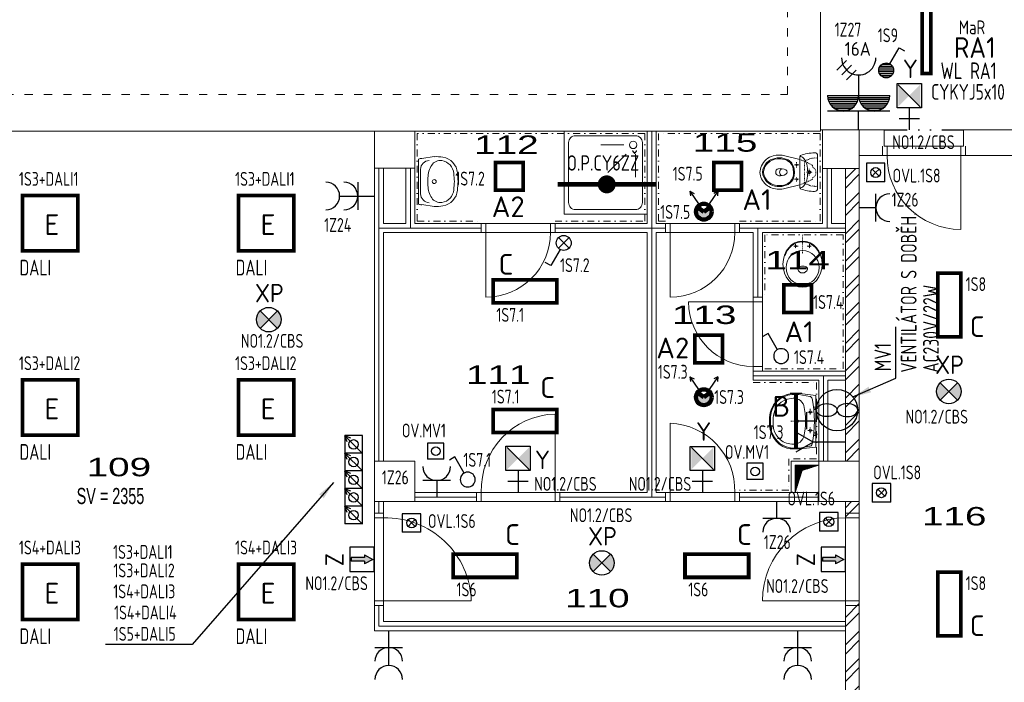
# Model space of a CAD drawing. Extents: x 171565 to 840288, y -737149 to -289557.
# Tile 34 of 59: x 413681 to 424350, y -339775 to -332596. Entities that reach past the tile are written whole.
import ezdxf
from ezdxf.enums import TextEntityAlignment as Align

# ---------------------------------------------------------------- set-up
doc = ezdxf.new("R2010")
doc.units = 0
doc.header["$MEASUREMENT"] = 0
doc.header["$PDMODE"] = 1
for name, pattern in [('CONTINOUS', [0]), ('DASHED1', [1, 0.3, -0.4, 0.3]), ('DIVIDE2', [0.625, 0.25, -0.125, 0, -0.125, 0, -0.125]), ('DOTDASH', [1, 0.3, -0.2, 0, -0.2, 0.3])]:
    doc.linetypes.add(name, pattern=pattern)
for name, color, linetype in [('0_nabytek', 252, 'Continuous'), ('0_stavba', 7, 'Continuous'), ('3-ZDI_NADP', 1, 'DIVIDE2'), ('E1', 3, 'Continuous'), ('legenda', 1, 'Continuous')]:
    doc.layers.add(name, color=color, linetype=linetype)
doc.styles.add('ad_popis', font='isocpeur.ttf')
doc.styles.add('isocp', font='isocp.shx')
doc.styles.add('ISOCPEUR_4', font='isocpeur.ttf', dxfattribs={"height": 1.8})
doc.styles.add('ROMANS', font='ROMANS.shx')
doc.styles.add('SPIRITTXTSTYLE1', font='ROMAN')
doc.styles.add('SPIRITTXTSTYLE2', font='ARIALUNI.TTF')
doc.linetypes.add('TEPIZL3', pattern='A,0,-1,[9,DSP.shx,S=0.005714,R=0,X=-1,Y=0],0', length=1)
doc.dimstyles.new('QP Stavba_100', dxfattribs={"dimscale": 100, "dimtxt": 2, "dimasz": 2, "dimexe": 1.2, "dimexo": 5, "dimgap": 1.2, "dimtad": 1, "dimdec": 0, "dimrnd": 1, "dimdsep": 46, "dimtxsty": 'ROMANS', "dimblk": 'ARCHTICK', "dimcen": 3, "dimdle": 1.2, "dimclrd": 8, "dimclre": 8, "dimclrt": 3, "dimaunit": 1, "dimadec": 1, "dimazin": 3, "dimtfac": 1, "dimtdec": 0, "dimtmove": 2, "dimatfit": 2, "dimfxl": 1.2, "dimtolj": 1, "dimlwd": -1, "dimlwe": -1, "dimarcsym": 0})
pattern_1 = [(45, (783186.03, -216103.49), (-148.49243, 148.49243), []), (45, (783285.03, -216103.49), (-148.49243, 148.49243), [])]

# ---------------------------------------------------------------- blocks, each defined once
blk = doc.blocks.new('A$C07EB225B')
at = {"color": 60, "linetype": 'Continuous', "const_width": 74.8}
blk.add_lwpolyline([(-37.6, 37.6, -1), (37.6, 37.6, -1)], format="xyb", close=True, dxfattribs=at)
at = {"color": 60, "linetype": 'Continuous', "const_width": 37.5}
blk.add_lwpolyline([(-409.5, 37.6), (409.5, 37.6)], dxfattribs=at)
at = {"layer": 'E1', "color": 60, "style": 'isocp', "width": 0.85}
blk.add_text('O.P.CY6ZŽ', height=127.5, dxfattribs=at).set_placement((-332.2, 152.1))
blk = doc.blocks.new('A$C3E1526A7')
at = {"color": 3}
for p, q in [((0, 376), (0, 0)), ((150, 180), (-150, 180))]:
    blk.add_line(p, q, dxfattribs=at)
for centre in [(0, 526), (0, 330)]:
    blk.add_arc(centre, 150, 180, 0, dxfattribs=at)
blk = doc.blocks.new('A$C39837C47')
at = {"color": 3}
for p, q in [((150, 180), (-150, 180)), ((0, 180), (0, 0))]:
    blk.add_line(p, q, dxfattribs=at)
blk.add_arc((0, 330), 150, 180, 0, dxfattribs=at)
blk = doc.blocks.new('A$C6E2F4E2E')
at = {"color": 3, "linetype": 'Continuous'}
for p, q in [((0, 440), (400, 440)), ((1, 416), (399, 416)), ((6, 392), (394, 392)), ((400, 440), (800, 440)), ((401, 416), (799, 416)), ((406, 392), (794, 392)), ((13, 368), (387, 368)), ((25, 344), (375, 344)), ((40, 320), (360, 320)), ((61, 296), (339, 296)), ((91, 272), (309, 272)), ((413, 368), (787, 368)), ((425, 344), (775, 344)), ((440, 320), (760, 320)), ((461, 296), (739, 296)), ((491, 272), (709, 272)), ((144, 248), (256, 248)), ((400, 0), (400, 240)), ((544, 248), (656, 248))]:
    blk.add_line(p, q, dxfattribs=at)
at = {"color": 3}
blk.add_line((800, 240), (0, 240), dxfattribs=at)
at = {"color": 3, "linetype": 'Continuous'}
for centre in [(200, 440), (600, 440)]:
    blk.add_arc(centre, 200, 180, 0, dxfattribs=at)
blk = doc.blocks.new('Z5')
at = {"color": 7, "linetype": 'Continuous'}
for p, q in [((-3.207108, 3.707108), (-1.792877, 5.121323)), ((-1.060654, 4.439346), (-2.474869, 3.025116)), ((-1.792892, 2.292892), (-0.378677, 3.707123))]:
    blk.add_line(p, q, dxfattribs=at)
at = {"color": 3, "linetype": 'Continuous'}
blk.add_line((0, 0), (0, 3), dxfattribs=at)
blk.add_arc((0, 5.5), 2.5, 180, 0.44046, dxfattribs=at)
at = {"color": 7, "linetype": 'Continuous', "flags": 8}
blk.add_attdef('POPIS', text='', height=2, dxfattribs=at).set_placement((0, 8), align=Align.MIDDLE)
at = {"color": 7, "linetype": 'Continuous', "flags": 1}
blk.add_attdef('ZARIZENI', (0, 2.4), '', height=2, dxfattribs=at)
blk = doc.blocks.new('A$C3A6A1656')
at = {"color": 3}
blk.add_circle((-224, 0), 224, dxfattribs=at)
at = {"color": 5}
blk.add_ellipse((-336, 0), major_axis=(-112, 0), ratio=0.628474, dxfattribs=at)
at = {"color": 5, "extrusion": (0, 0, -1)}
blk.add_ellipse((-112, 0), major_axis=(112, 0), ratio=0.628474, dxfattribs=at)
blk = doc.blocks.new('V5')
at = {"color": 3, "linetype": 'Continuous'}
for p, q in [((4.800003, 0), (7.398087, 1.5)), ((0, 0), (4.800003, 0)), ((4.800003, 0), (7.398087, -1.5))]:
    blk.add_line(p, q, dxfattribs=at)
at = {"color": 7, "linetype": 'Continuous'}
for tag, p, flags in [('ZARIZENI', (0, 0), 1), ('POPIS', (8, -1), 8)]:
    blk.add_attdef(tag, p, '', height=2, dxfattribs=dict(at, flags=flags))
blk = doc.blocks.new('_ARCHTICK')
at = {"color": 0, "linetype": 'ByBlock', "const_width": 0.15}
blk.add_lwpolyline([(-0.5, -0.5), (0.5, 0.5)], dxfattribs=at)
blk = doc.blocks.new('S5')
at = {"color": 3, "linetype": 'Continuous'}
for p, q in [((-2.000003, 4.000007), (-2.000003, 0)), ((2.000003, 4.000007), (-2.000003, 4.000007)), ((2.000003, 0), (2.000003, 4.000007)), ((2.000003, 0), (-2.000003, 0))]:
    blk.add_line(p, q, dxfattribs=at)
blk.add_circle((0, 2.000003), 1.066667, dxfattribs=at)
at = {"color": 7, "linetype": 'Continuous'}
for p in [(0, 4.000007), (-2.000003, 2.000003), (0, 0), (2.000003, 2.000003)]:
    blk.add_point(p, dxfattribs=at)
at = {"color": 7, "linetype": 'Continuous', "flags": 8}
blk.add_attdef('POPIS', text='', height=2, dxfattribs=at).set_placement((0, 7), align=Align.MIDDLE)
at = {"color": 7, "linetype": 'Continuous', "flags": 1}
blk.add_attdef('ZARIZENI', (0, 1.2), '', height=2, dxfattribs=at)
blk = doc.blocks.new('A$C73E1795E')
blk.add_hatch(color=30).paths.add_polyline_path([(206.6, -110), (130.9, -69), (130.9, -93.6), (12.1, -93.6), (12.1, -126.4), (130.9, -126.4), (130.9, -151)])
at = {"color": 30}
for p, q in [((0, 0), (0, -220)), ((220, 0), (0, 0)), ((220, -220), (220, 0)), ((130.9, -69), (206.6, -110)), ((130.9, -69), (130.9, -93.6)), ((130.9, -93.6), (12.1, -93.6)), ((12.1, -93.6), (12.1, -126.4)), ((130.9, -126.4), (12.1, -126.4)), ((206.6, -110), (130.9, -151)), ((130.9, -126.4), (130.9, -151)), ((0, -220), (220, -220))]:
    blk.add_line(p, q, dxfattribs=at)
blk = doc.blocks.new('A$C69940402')
h = blk.add_hatch(color=30)
h.paths.add_polyline_path([(210, -210), (210, -10), (110, -110)])
h.paths.add_polyline_path([(110, -110), (10, -10), (10, -210)])
at = {"color": 30}
for p, q in [((210, -10), (10, -210)), ((110, -220), (110, -418.6)), ((202.1, -315.8), (17.9, -315.8))]:
    blk.add_line(p, q, dxfattribs=at)
blk.add_lwpolyline([(0, 0), (0, -220), (220, -220), (220, 0)], close=True, dxfattribs=at)
blk = doc.blocks.new('POHYB')
at = {"linetype": 'Continuous', "lineweight": 100}
blk.add_hatch(color=3, dxfattribs=at).paths.add_polyline_path([(215967, -8883), (215857, -8802, 0.159322), (215830, -8883, 1), (216104, -8883, 0.159322), (216078, -8802)])
at = {"color": 7, "linetype": 'Continuous'}
for p, q in [((215722, -8526, -1040), (215874, -8747, -1040)), ((215722, -8526, -1040), (215796, -8565, -1040)), ((215722, -8526, -1040), (215732, -8609, -1040)), ((216213, -8526, -1040), (216060, -8747, -1040)), ((216213, -8526, -1040), (216139, -8565, -1040)), ((216213, -8526, -1040), (216203, -8609, -1040))]:
    blk.add_line(p, q, dxfattribs=at)
at = {"color": 3, "linetype": 'Continuous', "lineweight": 100}
for p in [(215857, -8802, -1040), (216078, -8802, -1040)]:
    blk.add_line(p, (215967, -8883, -1040), dxfattribs=at)
blk.add_circle((215967, -8883, -1040), 137, dxfattribs=at)
blk = doc.blocks.new('Q18')
at = {"color": 3, "linetype": 'Continuous'}
for p, q in [((0.6, 2.239246), (2.099993, 4.837317)), ((2.099993, 4.837317), (2.96603, 4.337314))]:
    blk.add_line(p, q, dxfattribs=at)
at = {"color": 7, "linetype": 'Continuous'}
for p, q in [((0, 1.2), (-0.84853, 2.048526)), ((0, 1.2), (0.84853, 2.048526)), ((0.84853, 2.048526), (0, 1.2)), ((0, 1.2), (-0.84853, 0.351474)), ((0, 1.2), (0.84853, 0.351474))]:
    blk.add_line(p, q, dxfattribs=at)
at = {"color": 3, "linetype": 'Continuous'}
blk.add_circle((0, 1.2), 1.2, dxfattribs=at)
at = {"color": 7, "linetype": 'Continuous'}
blk.add_point((0, 2.4), dxfattribs=at)
at = {"color": 7, "linetype": 'Continuous', "flags": 8}
blk.add_attdef('POPIS', text='', height=2, dxfattribs=at).set_placement((0, 7), align=Align.MIDDLE)
at = {"color": 7, "linetype": 'Continuous', "flags": 1}
blk.add_attdef('ZARIZENI', (0, 1.2), '', height=2, dxfattribs=at)
blk = doc.blocks.new('S6')
at = {"color": 3, "linetype": 'Continuous'}
for p, q in [((-2.000003, 4.000007), (-2.000003, 0)), ((2.000003, 4.000007), (-2.000003, 4.000007)), ((2.000003, 0), (2.000003, 4.000007)), ((2.000003, 0), (-2.000003, 0))]:
    blk.add_line(p, q, dxfattribs=at)
at = {"color": 7, "linetype": 'Continuous'}
for p, q in [((-0.754245, 2.754235), (0, 2.000003)), ((0, 2.000003), (-0.754245, 2.754235)), ((0.754245, 2.754235), (0, 2.000003)), ((0, 2.000003), (0.754245, 2.754235)), ((-0.754245, 1.245758), (0, 2.000003)), ((0, 2.000003), (-0.754245, 1.245758)), ((0, 2.000003), (0.754245, 1.245758))]:
    blk.add_line(p, q, dxfattribs=at)
blk.add_circle((0, 2.000003), 1.066667, dxfattribs=at)
at = {"color": 7, "linetype": 'Continuous', "flags": 8}
blk.add_attdef('POPIS', text='', height=2, dxfattribs=at).set_placement((0, 7), align=Align.MIDDLE)
at = {"color": 7, "linetype": 'Continuous', "flags": 1}
blk.add_attdef('ZARIZENI', (0, 2.4), '', height=2, dxfattribs=at)
blk = doc.blocks.new('Q1')
at = {"color": 3, "linetype": 'Continuous'}
for p, q in [((0.6, 2.239246), (2.099998, 4.837314)), ((2.099998, 4.837314), (2.96603, 4.337314))]:
    blk.add_line(p, q, dxfattribs=at)
blk.add_circle((0, 1.2), 1.2, dxfattribs=at)
at = {"color": 7, "linetype": 'Continuous'}
blk.add_point((0, 2.4), dxfattribs=at)
at = {"color": 7, "linetype": 'Continuous', "flags": 8}
blk.add_attdef('POPIS', text='', height=2, dxfattribs=at).set_placement((0, 7), align=Align.MIDDLE)
at = {"color": 7, "linetype": 'Continuous', "flags": 1}
blk.add_attdef('ZARIZENI', (0, 1.2), '', height=2, dxfattribs=at)
blk = doc.blocks.new('A$C02CE2659')
at = {"color": 6, "linetype": 'Continuous', "ltscale": 100}
for p, q in [((0, 127), (0, 0)), ((600, 127), (600, 0))]:
    blk.add_line(p, q, dxfattribs=at)
at = {"color": 6}
for p, q in [((300, 47), (300, -159)), ((208, -56), (392, -56))]:
    blk.add_line(p, q, dxfattribs=at)
at = {"color": 6, "linetype": 'Continuous', "ltscale": 100, "const_width": 45, "flags": 128}
blk.add_lwpolyline([(0, 63), (600, 63)], dxfattribs=at)
blk = doc.blocks.new('A$C3BC842BE')
at = {"color": 0, "linetype": 'ByBlock'}
for p, q in [((242, -2), (-2, 242)), ((-2, 242), (80, 210)), ((-2, 242), (30, 160))]:
    blk.add_line(p, q, dxfattribs=at)
at = {"color": 3, "linetype": 'Continuous'}
for p, q in [((0, 240), (0, 0)), ((240, 240), (0, 240)), ((240, 0), (240, 240)), ((240, 0), (0, 0))]:
    blk.add_line(p, q, dxfattribs=at)
at = {"color": 7, "linetype": 'Continuous'}
blk.add_circle((120, 120), 64, dxfattribs=at)
blk = doc.blocks.new('A$C5A2F567D')
h = blk.add_hatch(color=30)
h.paths.add_polyline_path([(70.9, 70.9), (0, 0), (70.9, -70.9, 0.198912), (100.2, 0, 0.198912)])
h.paths.add_polyline_path([(0, 0), (-70.9, 70.9, 0.198912), (-100.2, 0, 0.198912), (-70.9, -70.9)])
at = {"color": 30}
for p, q in [((-70.9, -70.9), (70.9, 70.9)), ((-70.9, 70.9), (70.9, -70.9))]:
    blk.add_line(p, q, dxfattribs=at)
blk.add_circle((0, 0), 100.2, dxfattribs=at)
blk = doc.blocks.new('Q5')
at = {"color": 3, "linetype": 'Continuous'}
for p, q in [((0.599998, 2.239246), (2.099998, 4.837314)), ((2.099998, 4.837314), (2.966026, 4.337314)), ((-1.131371, 1.599994), (1.131371, 1.599994)), ((-0.974678, 1.899997), (0.974678, 1.899997)), ((-0.663322, 2.2), (0.66333, 2.2)), ((-1.195824, 1.300006), (1.195831, 1.300006)), ((-1.183212, 1.000003), (1.18322, 1.000003)), ((-1.090874, 0.7), (1.090874, 0.7)), ((-0.894417, 0.399997), (0.894432, 0.399997)), ((-0.479584, 0.099994), (0.479584, 0.099994))]:
    blk.add_line(p, q, dxfattribs=at)
blk.add_circle((0, 1.2), 1.2, dxfattribs=at)
at = {"color": 7, "linetype": 'Continuous'}
blk.add_point((0, 2.4), dxfattribs=at)
at = {"color": 7, "linetype": 'Continuous', "flags": 8}
blk.add_attdef('POPIS', text='', height=2, dxfattribs=at).set_placement((0, 7), align=Align.MIDDLE)
at = {"color": 7, "linetype": 'Continuous', "flags": 1}
blk.add_attdef('ZARIZENI', (0, 1.2), '', height=2, dxfattribs=at)

msp = doc.modelspace()

# ---------------------------------------------------------------- hatches: boundary and pattern name
at = {"layer": '0_stavba', "linetype": 'Continuous', "lineweight": 0, "ltscale": 300}
h = msp.add_hatch(dxfattribs=at)
h.set_pattern_fill('ZDIVKER', color=256, scale=5.55625, style=0, pattern_type=2)
h.set_pattern_definition(pattern_1)
h.paths.add_polyline_path([(422779, -334208), (422629, -334208), (422629, -334803), (422629, -334903), (422629, -336403), (422629, -336503), (422629, -337378), (422779, -337378)], flags=0)
h = msp.add_hatch(dxfattribs=at)
h.set_pattern_fill('ZDIVNP', color=256, scale=0.79375, style=0, pattern_type=2)
h.set_pattern_definition([(45.0000013, (783186.027, -216103.489), (-7.0710678, 7.0710678), [])])
h.paths.add_polyline_path([(422084, -337718), (422158, -337480), (422339, -337423), (422084, -337423)], flags=0)
h = msp.add_hatch(dxfattribs=at)
h.set_pattern_fill('ZDIVKER', color=256, scale=5.55625, style=0, pattern_type=2)
h.set_pattern_definition(pattern_1)
h.paths.add_polyline_path([(422629, -337993), (422779, -337993), (422779, -337818), (422629, -337818)], flags=0)
h = msp.add_hatch(dxfattribs=at)
h.set_pattern_fill('ZDIVKER', color=256, scale=5.55625, style=0, pattern_type=2)
h.set_pattern_definition(pattern_1)
h.paths.add_polyline_path([(422629, -338893), (422629, -343378), (422779, -343378), (422779, -338893)], flags=0)

# ---------------------------------------------------------------- linework, layer by layer
at = {"layer": '0_stavba', "linetype": 'DASHED1', "lineweight": 0, "ltscale": 300}
for p, q in [((421999, -333408, -2548), (421999, -327978, -2548)), ((410584, -333408, -2548), (421999, -333408, -2548))]:
    msp.add_line(p, q, dxfattribs=at)
at = {"layer": '0_stavba', "linetype": 'Continuous', "lineweight": 0, "ltscale": 300}
for p, q in [((422359, -333803, -2548), (422359, -328253, -2548)), ((417524, -333803, -2548), (413174, -333803, -2548)), ((417964, -333803, -2548), (417524, -333803, -2548)), ((417524, -334203, -2548), (417524, -333803, -2548)), ((420479, -333803, -2548), (417964, -333803, -2548)), ((417964, -334203, -2548), (417964, -333803, -2548)), ((420579, -333803, -2548), (420479, -333803, -2548)), ((420479, -333803, -2548), (420479, -334803, -2548)), ((422359, -333803, -2548), (420579, -333803, -2548)), ((420579, -333803, -2548), (420579, -334803, -2548)), ((422359, -333788, -2548), (423049, -333788, -2548)), ((422779, -333788, -2548), (422379, -333788, -2548)), ((422379, -333828, -2548), (422379, -333788, -2548)), ((422379, -334208, -2548), (422379, -333828, -2548)), ((422779, -334208, -2548), (422779, -333788, -2548)), ((423049, -333788, -2548), (423049, -333968, -2548)), ((423909, -333788, -2548), (425959, -333788, -2548)), ((423909, -333788, -2548), (423909, -333968, -2548)), ((423049, -333968, -2548), (423079, -333968, -2548)), ((423079, -333968, -2548), (423079, -334068, -2548)), ((423879, -333968, -2548), (423909, -333968, -2548)), ((423879, -333968, -2548), (423879, -334068, -2548)), ((422779, -334068, -2548), (423049, -334068, -2548)), ((423049, -334068, -2548), (423079, -334068, -2548)), ((423879, -334068, -2548), (423909, -334068, -2548)), ((423879, -334068, -1724), (423879, -334868, -1724)), ((423909, -334068, -2548), (424519, -334068, -2548)), ((417624, -334203, -2548), (417524, -334203, -2548)), ((417524, -337378, -2548), (417524, -334203, -2548)), ((417864, -334203, -2548), (417624, -334203, -2548)), ((417624, -334803, -2548), (417624, -334203, -2548)), ((417964, -334203, -2548), (417864, -334203, -2548)), ((417864, -334203, -2548), (417864, -334803, -2548)), ((417964, -334203, -2548), (417964, -334803, -2548)), ((422479, -334208, -2548), (422379, -334208, -2548)), ((422379, -334208, -2548), (422379, -334803, -2548)), ((422629, -334208, -2548), (422479, -334208, -2548)), ((422479, -334208, -2548), (422479, -334803, -2548)), ((422779, -334208, -2548), (422629, -334208, -2548)), ((422629, -334208, -2548), (422629, -334803, -2548)), ((422779, -334208, -2548), (422779, -337378, -2548)), ((417864, -334803, -2548), (417624, -334803, -2548)), ((418732, -334803, -2548), (417964, -334803, -2548)), ((418732, -334803, -3448), (419432, -334803, -3448)), ((418732, -334903, -2548), (418732, -334803, -2548)), ((420479, -334803, -2548), (419432, -334803, -2548)), ((419432, -334903, -2548), (419432, -334803, -2548)), ((420579, -334803, -2548), (420729, -334803, -2548)), ((420729, -334803, -3448), (421429, -334803, -3448)), ((420729, -334803, -2548), (420729, -334903, -2548)), ((421429, -334803, -2548), (422379, -334803, -2548)), ((421429, -334803, -2548), (421429, -334903, -2548)), ((422479, -334803, -2548), (422629, -334803, -2548)), ((422629, -334903, -2548), (422629, -334803, -2548)), ((417624, -337378, -2548), (417624, -334903, -2548)), ((418732, -334903, -2548), (417624, -334903, -2548)), ((418732, -334903, -2548), (418732, -335603, -2548)), ((418732, -334903, -3448), (419432, -334903, -3448)), ((420479, -334903, -2548), (419432, -334903, -2548)), ((420479, -334903, -2548), (420479, -337718, -2548)), ((420579, -334903, -2548), (420579, -337718, -2548)), ((420579, -334903, -2548), (420729, -334903, -2548)), ((420729, -334903, -2548), (420729, -335603, -2548)), ((420729, -334903, -3448), (421429, -334903, -3448)), ((421429, -334903, -2548), (421629, -334903, -2548)), ((421629, -334903, -2548), (421629, -335653, -2548)), ((421729, -334903, -2548), (422629, -334903, -2548)), ((421729, -334903, -2548), (421729, -335653, -2548)), ((422629, -334903, -2548), (422629, -336403, -2548)), ((421629, -335653, -2548), (420929, -335653, -2548)), ((421629, -335653, -3448), (421629, -336353, -3448)), ((421729, -335653, -2548), (421629, -335653, -2548)), ((421729, -335653, -3448), (421729, -336353, -3448)), ((421729, -336353, -2548), (421629, -336353, -2548)), ((421629, -336353, -2548), (421629, -336503, -2548)), ((421729, -336353, -2548), (421729, -336403, -2548)), ((421729, -336403, -2548), (422629, -336403, -2548)), ((422629, -336503, -2548), (422629, -336403, -2548)), ((421629, -336503, -2548), (422339, -336503, -2548)), ((422339, -337378, -2548), (422339, -336503, -2548)), ((422439, -336503, -2548), (422629, -336503, -2548)), ((422439, -337378, -2548), (422439, -336503, -2548)), ((422629, -336503, -2548), (422629, -337378, -2548)), ((419482, -337718, -2548), (419482, -336868, -2548)), ((420729, -337718, -2548), (420729, -336968, -2548)), ((417524, -337378, -2548), (417524, -337818, -2548)), ((417524, -337378, -2548), (417624, -337378, -2548)), ((417624, -337378, -2548), (417964, -337378, -2548)), ((417964, -337718, -2548), (417964, -337378, -2548)), ((422339, -337378, -2548), (422039, -337378, -2548)), ((422039, -337378, -2548), (422039, -337718, -2548)), ((422339, -337423, -2548), (422084, -337423, -2548)), ((422084, -337423, -2548), (422084, -337718, -2548)), ((422158, -337480, -2548), (422339, -337423, -2548)), ((422339, -337378, -2548), (422439, -337378, -2548)), ((422339, -337718, -2548), (422339, -337378, -2548)), ((422439, -337378, -2548), (422629, -337378, -2548)), ((422629, -337378, -2548), (422779, -337378, -2548)), ((422779, -337818, -2548), (422779, -337378, -2548)), ((422084, -337718, -2548), (422158, -337480, -2548)), ((417964, -337718, -2548), (417964, -337818, -2548)), ((418682, -337718, -2548), (417964, -337718, -2548)), ((418682, -337818, -2548), (418682, -337718, -2548)), ((419482, -337818, -2548), (419482, -337718, -2548)), ((420479, -337718, -2548), (419482, -337718, -2548)), ((420729, -337718, -2548), (420579, -337718, -2548)), ((420729, -337718, -3448), (421429, -337718, -3448)), ((420729, -337818, -2548), (420729, -337718, -2548)), ((421429, -337818, -2548), (421429, -337718, -2548)), ((422339, -337718, -2548), (421429, -337718, -2548)), ((422339, -337818, -2548), (422339, -337718, -2548)), ((417524, -337818, -2548), (417624, -337818, -2548)), ((417524, -337993, -2548), (417524, -337818, -2548)), ((417624, -337818, -2548), (417964, -337818, -2548)), ((417624, -337993, -2548), (417624, -337818, -2548)), ((418682, -337818, -2548), (417964, -337818, -2548)), ((420729, -337818, -2548), (419482, -337818, -2548)), ((420729, -337818, -3448), (421429, -337818, -3448)), ((422339, -337818, -2548), (421429, -337818, -2548)), ((422339, -337818, -2548), (422629, -337818, -2548)), ((422629, -337818, -2548), (422779, -337818, -2548)), ((422629, -337818, -2548), (422629, -337993, -2548)), ((422779, -337818, -2548), (422779, -337993, -2548)), ((417524, -337993, -2548), (417624, -337993, -2548)), ((422779, -337993, -2548), (422629, -337993, -2548)), ((417524, -339218, -2548), (417524, -338893, -2548)), ((417524, -338893, -2548), (417624, -338893, -2548)), ((417624, -338893, -2548), (418574, -338893, -2548)), ((417624, -339118, -2548), (417624, -338893, -2548)), ((422629, -338893, -2548), (421729, -338893, -2548)), ((422779, -338893, -2548), (422629, -338893, -2548)), ((422629, -338893, -2548), (422629, -339118, -2548)), ((422779, -338893, -2548), (422779, -343378, -2548)), ((422629, -339118, -2548), (417624, -339118, -2548)), ((422629, -339218, -2548), (422629, -339118, -2548)), ((422629, -339218, -2548), (417524, -339218, -2548)), ((422629, -339218, -2548), (422629, -343378, -2548))]:
    msp.add_line(p, q, dxfattribs=at)
at = {"layer": '0_stavba', "linetype": 'DOTDASH', "lineweight": 0, "ltscale": 250}
for p, q in [((420454, -333828, 900), (417989, -333828, 900)), ((417989, -333828, 900), (417989, -334778, 900)), ((420454, -334778, 900), (420454, -333828, 900)), ((422354, -333828, 900), (420604, -333828, 900)), ((420604, -333828, 900), (420604, -334778, 900)), ((422354, -334778, 900), (422354, -333828, 900)), ((417989, -334778, 900), (418682, -334778, 900)), ((419482, -334778, 900), (420454, -334778, 900)), ((420604, -334778, 900), (420679, -334778, 900)), ((421479, -334778, 900), (422354, -334778, 900)), ((422604, -334928, 900), (421754, -334928, 900)), ((421754, -334928, 900), (421754, -335603, 900)), ((422604, -336378, 900), (422604, -334928, 900)), ((421754, -336378, 900), (422604, -336378, 900)), ((421629, -336528, 900), (422314, -336528, 900)), ((422314, -336528, 900), (422314, -337353, 900)), ((422314, -337353, 900), (422014, -337353, 900)), ((422014, -337353, 900), (422014, -337693, 900)), ((422014, -337693, 900), (421479, -337693, 900))]:
    msp.add_line(p, q, dxfattribs=at)
at = {"layer": '0_stavba', "linetype": 'TEPIZL3', "lineweight": 0, "ltscale": 30}
for p, q in [((420529, -333803, -2548), (420529, -337768, -2548)), ((417574, -334203, -2548), (417574, -337378, -2548)), ((417914, -334203, -2548), (417914, -334853, -2548)), ((422429, -334208, -2548), (422429, -334853, -2548)), ((418682, -334853, -2548), (417574, -334853, -2548)), ((420679, -334853, -2548), (419482, -334853, -2548)), ((421479, -334853, -2548), (422629, -334853, -2548)), ((421679, -335603, -2548), (421679, -334853, -2548)), ((422629, -336453, -2548), (421629, -336453, -2548)), ((422389, -337378, -2548), (422389, -336453, -2548)), ((418632, -337768, -2548), (417964, -337768, -2548)), ((420679, -337768, -2548), (419532, -337768, -2548)), ((422339, -337768, -2548), (421479, -337768, -2548)), ((417574, -337818, -2548), (417574, -337943, -2548)), ((417574, -338943, -2548), (417574, -339168, -2548)), ((422629, -339168, -2548), (417574, -339168, -2548))]:
    msp.add_line(p, q, dxfattribs=at)
at = {"layer": '0_stavba', "linetype": 'Continuous', "lineweight": 0, "ltscale": 0.00079375}
for p, q in [((420228, -333953, -3448), (419978, -333953, -3448)), ((420253, -334053, -3448), (420053, -334253, -3448)), ((420353, -334053, -3448), (420353, -334303, -3448))]:
    msp.add_line(p, q, dxfattribs=at)
at = {"layer": '0_stavba', "linetype": 'Continuous', "lineweight": 0, "ltscale": 304.799988}
for p, q in [((423029, -334068, -3448), (423029, -333968, -3448)), ((423929, -334068, -3448), (423929, -333968, -3448)), ((418682, -334803, -3448), (418682, -334903, -3448)), ((419482, -334803, -3448), (419482, -334903, -3448)), ((420679, -334803, -3448), (420679, -334903, -3448)), ((421479, -334803, -3448), (421479, -334903, -3448)), ((421729, -335603, -3448), (421629, -335603, -3448)), ((421729, -336403, -3448), (421629, -336403, -3448)), ((418632, -337718, -3448), (418632, -337818, -3448)), ((419532, -337718, -3448), (419532, -337818, -3448)), ((420679, -337718, -3448), (420679, -337818, -3448)), ((421479, -337718, -3448), (421479, -337818, -3448)), ((417524, -337943, -3448), (417624, -337943, -3448)), ((422629, -337943, -3448), (422779, -337943, -3448)), ((417524, -338943, -3448), (417624, -338943, -3448)), ((422629, -338943, -3448), (422779, -338943, -3448))]:
    msp.add_line(p, q, dxfattribs=at)
at = {"layer": '0_stavba', "linetype": 'Continuous', "lineweight": 0, "ltscale": 330}
for p, q in [((423879, -333968, -3448), (423079, -333968, -3448)), ((423879, -334068, -3448), (423079, -334068, -3448)), ((418682, -337718, -3448), (419482, -337718, -3448)), ((418682, -337818, -3448), (419482, -337818, -3448))]:
    msp.add_line(p, q, dxfattribs=at)
at = {"layer": '0_stavba', "linetype": 'Continuous', "lineweight": 0}
for p, q in [((418003, -334106, -3448), (418003, -334594, -3448)), ((418037, -334099, -3448), (418172, -334080, -3448)), ((418024, -334482, -3448), (418024, -334218, -3448)), ((418105, -334393, -3448), (418105, -334306, -3448)), ((418037, -334600, -3448), (418172, -334619, -3448))]:
    msp.add_line(p, q, dxfattribs=at).dxf.unprotected_set("ltscale", 0)
at = {"layer": '0_stavba', "linetype": 'DASHED1', "lineweight": 0, "ltscale": 20}
for p, q in [((422100, -334140, -3448), (422100, -334200, -3448)), ((422124, -334170, -3448), (422078, -334170, -3448)), ((422202, -334248, -3448), (422273, -334248, -3448)), ((422236, -334213, -3448), (422236, -334286, -3448)), ((422125, -334325, -3448), (422076, -334325, -3448)), ((422100, -334301, -3448), (422100, -334354, -3448))]:
    msp.add_line(p, q, dxfattribs=at)
at = {"layer": '0_stavba', "linetype": 'DOTDASH', "lineweight": 0, "ltscale": 30}
msp.add_line((422164, -334926, -3448), (422164, -335136, -3448), dxfattribs=at)
at = {"layer": '0_stavba', "linetype": 'DASHED1', "lineweight": 0, "ltscale": 10}
for p, q in [((422070, -335049, -3448), (422118, -335049, -3448)), ((422089, -335029, -3448), (422089, -335072, -3448)), ((422213, -335049, -3448), (422261, -335049, -3448)), ((422239, -335029, -3448), (422239, -335072, -3448))]:
    msp.add_line(p, q, dxfattribs=at)
at = {"layer": '0_stavba', "linetype": 'DASHED1', "lineweight": 0, "ltscale": 14.000001}
for p, q in [((422248, -336814, -3448), (422248, -336880, -3448)), ((422329, -336807, -3448), (422281, -336807, -3448)), ((422096, -336884, -3448), (422096, -337015, -3448)), ((422273, -336847, -3448), (422221, -336847, -3448)), ((422147, -336947, -3448), (422037, -336947, -3448)), ((422248, -337014, -3448), (422248, -337080, -3448)), ((422273, -337047, -3448), (422221, -337047, -3448)), ((422329, -337087, -3448), (422281, -337087, -3448))]:
    msp.add_line(p, q, dxfattribs=at)
at = {"layer": '0_stavba', "linetype": 'Continuous', "lineweight": 0}
for p, q in [((422306, -336793, -3448), (422281, -336793, -3448)), ((422306, -336820, -3448), (422286, -336820, -3448)), ((422306, -337072, -3448), (422281, -337072, -3448)), ((422306, -337100, -3448), (422286, -337100, -3448))]:
    msp.add_line(p, q, dxfattribs=at)
at = {"layer": '0_stavba', "linetype": 'Continuous', "lineweight": 0, "ltscale": 370.000031}
for p, q in [((417524, -338893, -3448), (417524, -337993, -3448)), ((417624, -338893, -3448), (417624, -337993, -3448)), ((422629, -338893, -3448), (422629, -337993, -3448)), ((422779, -338893, -3448), (422779, -337993, -3448))]:
    msp.add_line(p, q, dxfattribs=at)
at = {"layer": '0_stavba', "linetype": 'Continuous', "lineweight": 0, "ltscale": 0.00079375, "elevation": -3448}
msp.add_lwpolyline([(420479, -333803), (419579, -333803), (419579, -334703), (420479, -334703)], close=True, dxfattribs=at)
msp.add_lwpolyline([(420353, -333853), (419703, -333853, 0.414214), (419628, -333928), (419628, -334578, 0.414214), (419703, -334653), (420353, -334653, 0.414214), (420428, -334578), (420428, -333928, 0.414214)], format="xyb", close=True, dxfattribs=at)
at = {"layer": '0_stavba', "linetype": 'Continuous', "lineweight": 0, "ltscale": 7, "elevation": -3448}
for points in [[(422326, -334070, 0.448493), (422295, -334038, 0.083491), (422141, -334068, 0.312202), (422135, -334077), (422135, -334419, 0.312175), (422141, -334428, 0.083488), (422295, -334458, 0.448493), (422326, -334425)], [(422135, -334112), (421973, -334071, 0.120198), (421847, -334070, 0.223955), (421719, -334180, 0.23388), (421719, -334321, 0.19794), (421836, -334421, 0.140172), (421973, -334425), (422135, -334384)], [(422075, -334246, 0.174099), (422047, -334150, 0.09079), (422009, -334116, 0.124463), (421913, -334093, 0.112921), (421817, -334115, 0.175053), (421745, -334193, 0.258811), (421745, -334303, 0.171883), (421817, -334381, 0.132088), (421913, -334403, 0.130329), (422009, -334380, 0.206732), (422070, -334300, 0.065592), (422075, -334249)], [(422065, -334246, 0.206576), (422028, -334143, 0.205237), (421892, -334104, 0.181771), (421787, -334150, 0.194255), (421742, -334240, 0.110799), (421752, -334299, 0.151845), (421821, -334372, 0.116294), (421913, -334393, 0.200993), (422028, -334353, 0.194141), (422066, -334252)], [(421904, -334211, -0.14759), (421983, -334223, -0.509098), (421984, -334271, -0.150241), (421906, -334286, -0.827552), (421901, -334211)]]:
    msp.add_lwpolyline(points, format="xyb", close=True, dxfattribs=at)
at = {"layer": '0_stavba', "linetype": 'DASHED1', "lineweight": 0, "ltscale": 20, "elevation": -3448}
for points in [[(422135, -334112, -0.049455), (422270, -334173, -0.054525), (422270, -334192, -0.662693), (422271, -334309, -0.076206), (422270, -334325, -0.000138), (422270, -334326, -0.04318), (422135, -334384)], [(422326, -334095, 0.170682), (422186, -334131), (422186, -334365, 0.170682), (422326, -334401)]]:
    msp.add_lwpolyline(points, format="xyb", close=True, dxfattribs=at)
at = {"layer": '0_stavba', "linetype": 'Continuous', "lineweight": 0, "ltscale": 7, "elevation": -3448}
msp.add_lwpolyline([(421937, -334211, 0.634876), (421940, -334285)], format="xyb", dxfattribs=at)
at = {"layer": '0_stavba', "linetype": 'Continuous', "lineweight": 0, "ltscale": 15, "elevation": -3448}
msp.add_lwpolyline([(422134, -335269, 0.47931), (422112, -335300, 0.766179), (422216, -335300, 0.464574), (422194, -335269, 0.05503), (422138, -335269)], format="xyb", close=True, dxfattribs=at)
at = {"layer": '0_stavba', "linetype": 'Continuous', "lineweight": 0, "elevation": -3448}
for points in [[(422306, -336667), (422136, -336647), (422044, -336647, 0.373561), (421806, -336906), (421806, -336906), (421806, -336988, 0.372405), (422043, -337247), (422043, -337247), (422139, -337247), (422306, -337227)], [(421816, -336987, 0.391558), (422057, -337237), (422057, -337237), (422134, -337237), (422236, -337218, 0.356611), (422267, -337194, 0.100592), (422267, -336700, 0.324305), (422242, -336677), (422242, -336677), (422122, -336657), (422049, -336657, 0.37492), (421816, -336899), (421816, -336899)], [(421847, -336987, 0.370874), (422025, -337192, 0.391613), (422179, -337116, 0.096929), (422179, -336777, 0.384757), (422039, -336700, 0.392286), (421847, -336907), (421847, -336907)]]:
    msp.add_lwpolyline(points, format="xyb", close=True, dxfattribs=at)
at = {"layer": '0_stavba', "linetype": 'Continuous', "lineweight": 0, "ltscale": 0.00079375}
msp.add_circle((420328, -333953, -3448), 40, dxfattribs=at)
at = {"layer": '0_stavba', "linetype": 'Continuous', "lineweight": 0, "ltscale": 7}
for centre, radius in [((422100, -334170, -3448), 9.27), ((422236, -334248, -3448), 17.1), ((422236, -334248, -3448), 13.6), ((422101, -334325, -3448), 8.9)]:
    msp.add_circle(centre, radius, dxfattribs=at)
at = {"layer": '0_stavba', "linetype": 'Continuous', "lineweight": 0}
msp.add_circle((418173, -334350, -3448), 21.2, dxfattribs=at).dxf.unprotected_set("ltscale", 0)
at = {"layer": '0_stavba', "linetype": 'Continuous', "lineweight": 0, "ltscale": 15}
for centre in [(422089, -335049, -3448), (422239, -335049, -3448)]:
    msp.add_circle(centre, 7.45, dxfattribs=at)
at = {"layer": '0_stavba', "linetype": 'Continuous', "lineweight": 0}
for centre, radius in [((422096, -336947, -3448), 20.9), ((422248, -336847, -3448), 12.9), ((422096, -336947, -3448), 14.8), ((422248, -337046, -3448), 12.9)]:
    msp.add_circle(centre, radius, dxfattribs=at)
for centre, radius, start, end in [((418034, -334170, -3448), 70.7, 86.8584, 115.348), ((418121, -334218, -3448), 96.6, 91.7013, 180), ((418238, -334232, -3448), 110, 81.0061, 147.2949), ((418188, -334589, -3448), 509, 81.059, 91.8402), ((418231, -334275, -3448), 154, 4.7698, 81.0056), ((418238, -334271, -3448), 187, 4.7698, 81.0056), ((418358, -334309, -3448), 253, 147.2944, 179.8352), ((415233, -334525, -3448), 3163, 3.1744, 4.7711), ((415082, -334534, -3448), 3354, 3.1744, 4.7711), ((415233, -334172, -3448), 3163, 355.1761, 356.7728), ((415082, -334162, -3448), 3354, 355.1761, 356.7728), ((418358, -334391, -3448), 253, 180.1115, 212.653), ((418231, -334425, -3448), 154, 278.941, 355.1761), ((418238, -334428, -3448), 187, 278.941, 355.1761), ((418121, -334482, -3448), 96.6, 180, 268.2987), ((418238, -334467, -3448), 110, 212.6527, 278.9409), ((418034, -334530, -3448), 70.7, 244.6525, 273.1416), ((418188, -334111, -3448), 509, 268.1598, 278.9411)]:
    msp.add_arc(centre, radius, start, end, dxfattribs=at).dxf.unprotected_set("ltscale", 0)
at = {"layer": '0_stavba', "linetype": 'Continuous', "lineweight": 0, "ltscale": 300}
for centre, radius, start, end in [((423879, -334068, -1724), 800, 180, 270), ((418732, -334903, -2548), 700, 270, 0), ((420729, -334903, -2548), 700, 270, 0), ((421629, -335653, -2548), 700, 180, 270), ((419507, -337693, -2548), 825, 91.7359, 181.7359), ((420704, -337693, -2548), 725, 358.0248, 88.0248), ((417649, -338918, -2548), 925, 1.5468, 91.5483), ((422629, -338893, -2548), 900, 90, 180)]:
    msp.add_arc(centre, radius, start, end, dxfattribs=at)
at = {"layer": '0_stavba', "linetype": 'Continuous', "lineweight": 0, "ltscale": 15}
msp.add_arc((422164, -335196, -3448), 192, 13.0335, 166.9666, dxfattribs=at)
at = {"layer": '0_stavba', "linetype": 'Continuous', "lineweight": 0, "ltscale": 7}
msp.add_ellipse((422139, -334248, -3448), major_axis=(0, 169), ratio=0.478261, start_param=9.380208, end_param=12.611133, dxfattribs=at)
at = {"layer": '0_stavba', "linetype": 'Continuous', "lineweight": 0, "ltscale": 15}
for centre, major_axis, ratio in [((422164, -335244, -3448), (0, -250), 0.850001), ((422164, -335282, -3448), (0, -185), 0.964856)]:
    msp.add_ellipse(centre, major_axis=major_axis, ratio=ratio, start_param=1.570796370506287, end_param=7.853981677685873, dxfattribs=at)
at = {"layer": '0_stavba', "linetype": 'DOTDASH', "lineweight": 0, "ltscale": 250}
msp.add_point((422179, -333116, 900), dxfattribs=at)
at = {"layer": '0_stavba', "linetype": 'Continuous', "lineweight": 0, "ltscale": 300}
for p in [(421629, -333466, -2548), (415719, -335130, -824), (419082, -335181, -2548), (421079, -335181, -2548), (417634, -335906, -2548), (422629, -335906, -2548)]:
    msp.add_point(p, dxfattribs=at)
at = {"layer": '0_stavba', "linetype": 'Continuous', "lineweight": 0, "ltscale": 250}
for p in [(421629, -333466, -3448), (421629, -333466, -3448), (419082, -335181, -3448), (421079, -335181, -3448), (419082, -335281, -3448), (421079, -335281, -3448), (417634, -335906, -3448), (417634, -335906, -3448), (422629, -335906, -3448), (422779, -335906, -3448)]:
    msp.add_point(p, dxfattribs=at)
at = {"layer": '0_stavba', "linetype": 'Continuous', "lineweight": 0, "ltscale": 304.799988}
for p in [(421629, -333466, -3448), (419082, -335181, -3448), (421079, -335181, -3448), (417634, -335906, -3448), (422629, -335906, -3448)]:
    msp.add_point(p, dxfattribs=at)
at = {"layer": '3-ZDI_NADP', "color": 7, "ltscale": 1000}
msp.add_line((423049, -333788, -2548), (423909, -333788, -2548), dxfattribs=at)
at = {"layer": 'E1', "color": 6, "const_width": 40}
for points, elevation in [([(423554, -333178), (423554, -331906), (423459, -331906), (423459, -333178)], 452), ([(419138, -334444), (418838, -334444), (418838, -334144), (419138, -334144)], 900), ([(421501, -334444), (421201, -334444), (421201, -334144), (421501, -334144)], 900), ([(413712, -335102), (414312, -335102), (414312, -334502), (413712, -334502)], -2525), ([(416053, -335102), (416653, -335102), (416653, -334502), (416053, -334502)], -2825), ([(423878, -335343), (423628, -335343), (423628, -336033), (423878, -336033)], -4671), ([(418810, -335663), (418810, -335413), (419500, -335413), (419500, -335663)], 900), ([(422262, -335769), (421962, -335769), (421962, -335469), (422262, -335469)], 900), ([(421297, -336315), (420997, -336315), (420997, -336015), (421297, -336015)], -2548), ([(413712, -337099), (414312, -337099), (414312, -336499), (413712, -336499)], -2480), ([(416053, -337099), (416653, -337099), (416653, -336499), (416053, -336499)], -2780), ([(418810, -337069), (418810, -336819), (419500, -336819), (419500, -337069)], 900), ([(418378, -338638), (418378, -338388), (419068, -338388), (419068, -338638)], 664), ([(420890, -338638), (420890, -338388), (421580, -338388), (421580, -338638)], 664), ([(413712, -339096), (414312, -339096), (414312, -338496), (413712, -338496)], -2436), ([(416053, -339096), (416653, -339096), (416653, -338496), (416053, -338496)], -2736), ([(423878, -338583), (423628, -338583), (423628, -339273), (423878, -339273)], -4371)]:
    msp.add_lwpolyline(points, close=True, dxfattribs=dict(at, elevation=elevation))
at = {"layer": 'E1', "color": 3, "linetype": 'Continuous', "lineweight": 0}
for p in [(423753, -333151, -4671), (423753, -334771, -4521), (423753, -336391, -4371), (423753, -338011, -4221), (423753, -339631, -4071)]:
    msp.add_point(p, dxfattribs=at)

# ---------------------------------------------------------------- block references
at = {"layer": '0_nabytek', "ltscale": 200, "xscale": 0.7979999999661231, "yscale": 0.7980000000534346, "zscale": 0.7980000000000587}
for p in [(417203, -337293, 900), (417203, -337484, 900), (417203, -337676, 900), (417203, -337867, 900), (417203, -338059, 900)]:
    msp.add_blockref('A$C3BC842BE', p, dxfattribs=at)
at = {"layer": 'E1'}
ref = msp.add_blockref('Z5', (422772, -333418, 452), dxfattribs=dict(at, xscale=74.27159992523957, yscale=74.27160001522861, zscale=74.27160000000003))
ref.add_attrib('POPIS', '16A', dxfattribs={"layer": '0', "color": 5, "linetype": 'Continuous', "height": 148.5, "style": 'isocp', "flags": 8}).set_placement((422762, -332913, 452), align=Align.MIDDLE)
for name, p, xscale, yscale, zscale in [('Q5', (423070, -333226, 900), 67.27500000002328, 67.27500000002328, 67.27500000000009), ('S6', (422956, -334353, 900), 50.45624999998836, 50.45624999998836, 50.45625000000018), ('Q1', (421932, -336322, 900), -67.27500000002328, 67.27500000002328, 67.27500000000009), ('S5', (418189, -337358, -1495), 43.875, 43.875, 43.875), ('Q1', (418536, -337659, 900), -67.27500000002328, 67.27500000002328, 67.27500000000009), ('S5', (421649, -337578, -1048), 43.875, 43.875, 43.875), ('S6', (423018, -337822, 900), 50.45624999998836, 50.45624999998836, 50.45625000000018), ('S6', (417928, -338150, -2548), 50.45624999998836, 50.45624999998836, 50.45625000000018), ('S6', (422449, -338136, -2548), 50.45624999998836, 50.45624999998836, 50.45625000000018), ('A$C73E1795E', (417260, -338312, -3448), 1.194007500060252, 1.194007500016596, 1.194007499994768), ('A$C73E1795E', (422366, -338312, -3448), 1.194007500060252, 1.194007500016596, 1.194007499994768)]:
    msp.add_blockref(name, p, dxfattribs=dict(at, xscale=xscale, yscale=yscale, zscale=zscale))
at = {"layer": 'E1', "color": 14, "xscale": -1.194007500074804, "yscale": 1.194007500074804, "zscale": 1.194007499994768}
for p in [(423451, -333289, -2548), (419213, -337218, -3448), (421210, -337219, -3448)]:
    msp.add_blockref('A$C69940402', p, dxfattribs=at)
at = {"layer": 'E1', "color": 5, "xscale": 0.8409375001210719, "yscale": 0.8409375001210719, "zscale": 0.8409375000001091}
msp.add_blockref('A$C6E2F4E2E', (422435, -333788, 452), dxfattribs=at)
at = {"layer": 'E1', "color": 3, "linetype": 'CONTINOUS', "ltscale": 15, "xscale": 1.299999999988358, "yscale": 1.299999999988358, "zscale": 1.299999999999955}
msp.add_blockref('A$C07EB225B', (420042, -334429, 900), dxfattribs=at)
at = {"layer": 'E1', "color": 4}
for name, p, rotation in [('A$C3E1526A7', (417524, -334507, -2548), 90), ('A$C39837C47', (422779, -334633, -2548), 270), ('A$C39837C47', (421884, -337818, -2548), 180), ('A$C3E1526A7', (417680, -339218, -2548), 180), ('A$C3E1526A7', (422111, -339218, -2548), 180)]:
    msp.add_blockref(name, p, dxfattribs=dict(at, rotation=rotation))
at = {"layer": 'E1', "color": 7}
for name, p, xscale, yscale, zscale in [('POHYB', (286857, -329155, 1546), 0.6215625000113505, 0.6215625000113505, 0.6215625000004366), ('A$C5A2F567D', (416380, -335846, -1010), 1.32667500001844, 1.326674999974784, 1.326674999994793), ('POHYB', (286857, -331165, 1546), 0.6215625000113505, 0.6215625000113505, 0.6215625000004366), ('A$C5A2F567D', (423749, -336624, 600), 1.32667500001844, 1.326674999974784, 1.326674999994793), ('A$C5A2F567D', (419989, -338482, 900), 1.32667500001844, 1.326674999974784, 1.326674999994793)]:
    msp.add_blockref(name, p, dxfattribs=dict(at, xscale=xscale, yscale=yscale, zscale=zscale))
at = {"layer": 'E1', "rotation": 180}
for name, p, xscale, yscale, zscale in [('Q18', (419576, -334934, 900), 67.27500000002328, 67.27500000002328, 67.27500000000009), ('V5', (422629, -337174, -2548), 72.59892736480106, 72.59892736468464, 72.59892736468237)]:
    msp.add_blockref(name, p, dxfattribs=dict(at, xscale=xscale, yscale=yscale, zscale=zscale))
at = {"layer": 'E1'}
msp.add_blockref('A$C3A6A1656', (422761, -336826, 1348), dxfattribs=at)
at = {"layer": 'E1', "rotation": 90}
msp.add_blockref('A$C02CE2659', (422155, -337241, 900), dxfattribs=at)
at = {"layer": 'E1', "color": 4}
msp.add_blockref('A$C39837C47', (418200, -337768, 452), dxfattribs=at)

# ---------------------------------------------------------------- texts
at = {"layer": '0_stavba', "linetype": 'Continuous', "ltscale": 300, "style": 'SPIRITTXTSTYLE2', "width": 1.5}
for s, p in [('115', (420975, -334026, -1724)), ('112', (418605, -334050, -1724)), ('114', (421761, -335301, -6071)), ('113', (420748, -335893, -1724)), ('111', (418517, -336542, -1724)), ('109', (414406, -337543, -1724)), ('116', (423457, -338076, -1724)), ('110', (419591, -338963, -1724))]:
    msp.add_text(s, height=200, dxfattribs=at).set_placement(p)
at = {"layer": 'E1', "color": 3, "style": 'isocp', "width": 0.8}
for s, height, p in [('1Z27', 150, (422512, -332779, 224)), ('1S9', 150, (422979, -332840, -1498)), ('WL RA1', 180, (423659, -333239, 1500)), ('1S3+DALI1', 150, (413673, -334396, -1475)), ('1S3+DALI1', 150, (416015, -334396, -1775)), ('1S7.2', 150, (418401, -334393, -1262)), ('1S7.5', 150, (420757, -334340, -1262)), ('OVL.1S8', 150, (423139, -334360, 1450)), ('1Z26', 150, (423129, -334621, 224)), ('1S7.5', 150, (420621, -334754, -1262)), ('1Z24', 150, (416980, -334895, 2848)), ('1S7.2', 150, (419536, -335331, -1262)), ('1S8', 150, (423932, -335536, -1498)), ('1S7.4', 150, (422278, -335730, -1262)), ('1S7.1', 150, (418846, -335869, -1262)), ('1S7.4', 150, (422071, -336327, -1262)), ('1S3+DALI2', 150, (413673, -336393, -1430)), ('1S3+DALI2', 150, (416015, -336393, -1730)), ('1S7.3', 150, (420596, -336486, -1262)), ('1S7.1', 150, (418797, -336755, -1262)), ('1S7.3', 150, (421206, -336759, -1262)), ('OV.MV1', 150, (417822, -337122, -1826)), ('1S7.3', 150, (421635, -337140, -1262)), ('OV.MV1', 150, (421323, -337355, -3773)), ('1S7.1', 150, (418489, -337440, -1262)), ('OVL.1S8', 150, (422929, -337576, 1450)), ('1Z26', 150, (417606, -337630, 2848)), ('OVL.1S6', 150, (422000, -337859, 2)), ('OVL.1S6', 150, (418105, -338103, 1950)), ('1Z26', 150, (421745, -338331, 2848)), ('1S4+DALI3', 150, (413673, -338390, -1386)), ('1S3+DALI1', 150, (414693, -338438, -1775)), ('1S4+DALI3', 150, (416015, -338390, -1686)), ('1S3+DALI2', 150, (414696, -338638, -1730)), ('1S8', 150, (423932, -338776, -1198)), ('1S4+DALI3', 150, (414695, -338865, -1686)), ('1S6', 150, (418414, -338844, -1498)), ('1S6', 150, (420926, -338844, -1498)), ('1S4+DALI4', 150, (414704, -339094, -1641)), ('1S5+DALI5', 150, (414700, -339325, -1296))]:
    msp.add_text(s, height=height, dxfattribs=at).set_placement(p)
at = {"layer": 'E1', "color": 5, "style": 'isocp'}
for s, height, width, p in [('MaR ', 150, 0.85, (423856, -332754, 900)), ('CYKYJ5x10', 170, 0.8, (423557, -333463, 1500)), ('DALI', 170, 0.8, (413679, -335367, -2825)), ('DALI', 170, 0.8, (416021, -335367, -3125)), ('DALI', 170, 0.8, (413679, -337364, -2780)), ('DALI', 170, 0.8, (416021, -337364, -3080)), ('DALI', 170, 0.8, (413679, -339361, -2736)), ('DALI', 170, 0.8, (416021, -339361, -3036))]:
    msp.add_text(s, height=height, dxfattribs=dict(at, width=width)).set_placement(p)
at = {"layer": 'E1', "color": 1, "linetype": 'Continuous', "style": 'ad_popis', "width": 0.9}
msp.add_text('RA1', height=225, dxfattribs=at).set_placement((423804, -333010, 572))
at = {"layer": 'E1', "color": 30, "linetype": 'ByBlock', "style": 'ad_popis', "width": 0.9}
for s, p in [('Y', (423251, -333228, -6819)), ('XP', (416231, -335658, -1010)), ('XP', (423601, -336435, 600)), ('Y', (421011, -337158, -7719)), ('Y', (419265, -337464, -4271)), ('XP', (419840, -338293, 900))]:
    msp.add_text(s, height=200, dxfattribs=at).set_placement(p)
at = {"layer": 'E1', "color": 30, "style": 'isocp', "width": 0.8}
for p in [(423136, -333998, -1686), (416078, -336151, 2661), (423280, -336972, 2661), (419256, -337700, -786), (420281, -337700, -1686), (419643, -338040, 2661), (416777, -338777, 2661), (421769, -338807, 2661)]:
    msp.add_text('NO1.2/CBS', height=150, dxfattribs=at).set_placement(p)
at = {"layer": 'E1', "color": 6, "style": 'ISOCPEUR_4'}
for s, p in [('A1', (421513, -334658, -3371)), ('A2', (418796, -334735, -3371)), ('E', (413949, -334929, -8319)), ('E', (416291, -334929, -8619)), ('C', (418869, -335359, 1897)), ('C', (423974, -336034, -3674)), ('A1', (421969, -336090, -3371)), ('A2', (420579, -336265, -3371)), ('C', (419321, -336694, 1897)), ('E', (413949, -336926, -8274)), ('E', (416291, -336926, -8574)), ('B', (421838, -336897, 521)), ('C', (418940, -338287, 1897)), ('C', (421452, -338287, 1897)), ('E', (413949, -338923, -8229)), ('E', (416291, -338923, -8529)), ('C', (423974, -339274, -3374))]:
    msp.add_text(s, height=225, dxfattribs=at).set_placement(p)
at = {"layer": 'E1', "color": 5, "style": 'isocp', "width": 0.8}
for s, p in [('VENTILÁTOR S DOBĚH.', (423399, -336420, 1500)), ('AC230V/22W', (423640, -336420, 1500))]:
    msp.add_text(s, height=170, rotation=90, dxfattribs=at).set_placement(p)
at = {"layer": 'E1', "color": 3, "style": 'isocp', "width": 0.8}
msp.add_text('MV1', height=180, rotation=90, dxfattribs=at).set_placement((423123, -336406, 1500))
at = {"layer": 'E1', "color": 30, "linetype": 'ByBlock', "style": 'ad_popis', "width": 0.9}
for p in [(417192, -338517, -4123), (422299, -338517, -4123)]:
    msp.add_text('Z', height=200, rotation=90, dxfattribs=at).set_placement(p)
at = {"layer": 'legenda', "color": 7, "linetype": 'Continuous', "lineweight": 0, "ltscale": 297.179993, "style": 'SPIRITTXTSTYLE1', "width": 0.666667}
msp.add_text('SV = 2355', height=175, dxfattribs=at).set_placement((414298, -337844, -2548))

# ---------------------------------------------------------------- leaders
at = {"layer": 'E1', "color": 5}
for points in [[(422710, -336684, 900), (423173, -336479, 900), (423173, -335923, 900)], [(417083, -337609, 900), (415548, -339367, 900), (414612, -339367, 900)]]:
    msp.add_leader(points, dimstyle='QP Stavba_100', override={"dimasz": 2, "dimtad": 0, "dimclrd": 5}, dxfattribs=at)

doc.saveas('drawing.dxf')
